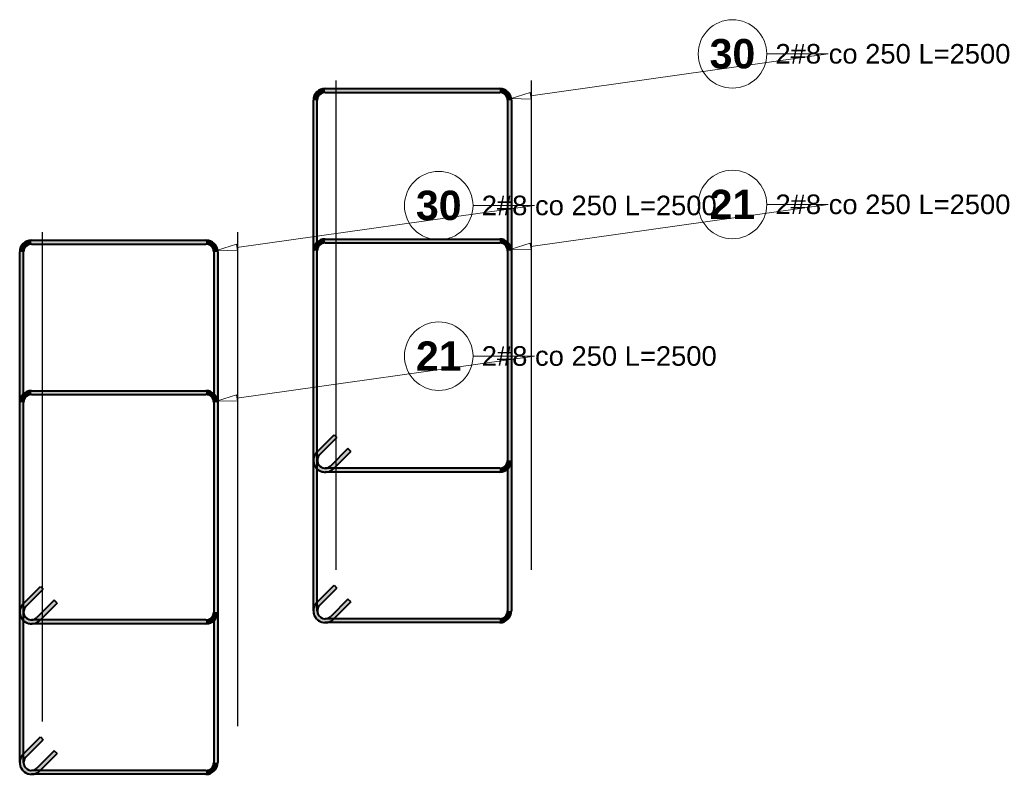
# Model space of a CAD drawing. Extents: x 40861 to 114399, y -71497 to -5875.
# Tile 42 of 45: x 104214 to 106225, y -16765 to -15222. Entities that reach past the tile are written whole.
import ezdxf

# ---------------------------------------------------------------- set-up
doc = ezdxf.new("R2010")
doc.units = 0
doc.header["$LTSCALE"] = 10
doc.header["$MEASUREMENT"] = 0
doc.layers.add('RCAD_kształt pręta', color=7, linetype='Continuous')
doc.layers.add('RCAD_opis kształtu pręta', color=7, linetype='Continuous')
doc.styles.add('style1', font='arial.ttf')
doc.styles.add('style3', font='arialbd.ttf')

msp = doc.modelspace()

# ---------------------------------------------------------------- hatches: boundary and pattern name
at = {"layer": 'RCAD_kształt pręta', "lineweight": 40, "true_color": 0x919191}
h = msp.add_hatch(color=252, dxfattribs=at)
edge = h.paths.add_edge_path(flags=0)
edge.add_line((104838.04874, -15363.03847), (104838.04874, -15371.03847))
edge.add_arc((104838.04874, -15387.03847), 16, 90, 180)
edge.add_line((104822.04874, -15387.03847), (104814.04874, -15387.03847))
edge.add_arc((104838.04874, -15387.03847), 24, 450, 540, ccw=False)
for points in [[(104838.04874, -15371.03847), (104838.04874, -15363.03847), (105194.59205, -15363.03847), (105194.59205, -15371.03847)], [(104822.04874, -16123.21401), (104814.04874, -16123.21401), (104814.04874, -15387.03847), (104822.04874, -15387.03847)], [(105210.59205, -15387.03847), (105218.59205, -15387.03847), (105218.59205, -16123.21401), (105210.59205, -16123.21401)], [(104238.04874, -15681.03847), (104238.04874, -15673.03847), (104594.59205, -15673.03847), (104594.59205, -15681.03847)], [(104838.04874, -15678.72679), (104838.04874, -15670.72679), (105194.59205, -15670.72679), (105194.59205, -15678.72679)], [(104222.04874, -16433.21401), (104214.04874, -16433.21401), (104214.04874, -15697.03847), (104222.04874, -15697.03847)], [(104610.59205, -15697.03847), (104618.59205, -15697.03847), (104618.59205, -16433.21401), (104610.59205, -16433.21401)], [(104822.04874, -16430.90234), (104814.04874, -16430.90234), (104814.04874, -15694.72679), (104822.04874, -15694.72679)], [(105210.59205, -15694.72679), (105218.59205, -15694.72679), (105218.59205, -16430.90234), (105210.59205, -16430.90234)], [(104238.04874, -15988.72679), (104238.04874, -15980.72679), (104594.59205, -15980.72679), (104594.59205, -15988.72679)], [(104222.04874, -16740.90234), (104214.04874, -16740.90234), (104214.04874, -16004.72679), (104222.04874, -16004.72679)], [(104610.59205, -16004.72679), (104618.59205, -16004.72679), (104618.59205, -16740.90234), (104610.59205, -16740.90234)], [(104826.73503, -16111.90031), (104821.07818, -16106.24345), (104856.43352, -16070.88811), (104862.09037, -16076.54497)], [(104884.71779, -16099.17238), (104890.37464, -16104.82924), (104855.0193, -16140.18458), (104849.36245, -16134.52772)], [(105194.59205, -16139.21401), (105194.59205, -16147.21401), (104838.04874, -16147.21401), (104838.04874, -16139.21401)], [(104226.73503, -16421.90031), (104221.07818, -16416.24345), (104256.43352, -16380.88811), (104262.09037, -16386.54497)], [(104826.73503, -16419.58863), (104821.07818, -16413.93178), (104856.43352, -16378.57644), (104862.09037, -16384.23329)], [(104284.71779, -16409.17238), (104290.37464, -16414.82924), (104255.0193, -16450.18458), (104249.36245, -16444.52772)], [(104884.71779, -16406.86071), (104890.37464, -16412.51757), (104855.0193, -16447.8729), (104849.36245, -16442.21605)], [(104594.59205, -16449.21401), (104594.59205, -16457.21401), (104238.04874, -16457.21401), (104238.04874, -16449.21401)], [(105194.59205, -16446.90234), (105194.59205, -16454.90234), (104838.04874, -16454.90234), (104838.04874, -16446.90234)], [(104226.73503, -16729.58863), (104221.07818, -16723.93178), (104256.43352, -16688.57644), (104262.09037, -16694.23329)], [(104284.71779, -16716.86071), (104290.37464, -16722.51757), (104255.0193, -16757.8729), (104249.36245, -16752.21605)], [(104594.59205, -16756.90234), (104594.59205, -16764.90234), (104238.04874, -16764.90234), (104238.04874, -16756.90234)]]:
    msp.add_hatch(color=252, dxfattribs=at).paths.add_polyline_path(points, flags=0)
h = msp.add_hatch(color=252, dxfattribs=at)
edge = h.paths.add_edge_path(flags=0)
edge.add_line((105218.59205, -15387.03847), (105210.59205, -15387.03847))
edge.add_arc((105194.59205, -15387.03847), 16, 0, 90)
edge.add_line((105194.59205, -15371.03847), (105194.59205, -15363.03847))
edge.add_arc((105194.59205, -15387.03847), 24, 360, 450, ccw=False)
h = msp.add_hatch(color=252, dxfattribs=at)
edge = h.paths.add_edge_path(flags=0)
edge.add_line((104238.04874, -15673.03847), (104238.04874, -15681.03847))
edge.add_arc((104238.04874, -15697.03847), 16, 90, 180)
edge.add_line((104222.04874, -15697.03847), (104214.04874, -15697.03847))
edge.add_arc((104238.04874, -15697.03847), 24, 450, 540, ccw=False)
h = msp.add_hatch(color=252, dxfattribs=at)
edge = h.paths.add_edge_path(flags=0)
edge.add_line((104618.59205, -15697.03847), (104610.59205, -15697.03847))
edge.add_arc((104594.59205, -15697.03847), 16, 0, 90)
edge.add_line((104594.59205, -15681.03847), (104594.59205, -15673.03847))
edge.add_arc((104594.59205, -15697.03847), 24, 360, 450, ccw=False)
h = msp.add_hatch(color=252, dxfattribs=at)
edge = h.paths.add_edge_path(flags=0)
edge.add_line((104838.04874, -15670.72679), (104838.04874, -15678.72679))
edge.add_arc((104838.04874, -15694.72679), 16, 90, 180)
edge.add_line((104822.04874, -15694.72679), (104814.04874, -15694.72679))
edge.add_arc((104838.04874, -15694.72679), 24, 450, 540, ccw=False)
h = msp.add_hatch(color=252, dxfattribs=at)
edge = h.paths.add_edge_path(flags=0)
edge.add_line((105218.59205, -15694.72679), (105210.59205, -15694.72679))
edge.add_arc((105194.59205, -15694.72679), 16, 0, 90)
edge.add_line((105194.59205, -15678.72679), (105194.59205, -15670.72679))
edge.add_arc((105194.59205, -15694.72679), 24, 360, 450, ccw=False)
h = msp.add_hatch(color=252, dxfattribs=at)
edge = h.paths.add_edge_path(flags=0)
edge.add_line((104238.04874, -15980.72679), (104238.04874, -15988.72679))
edge.add_arc((104238.04874, -16004.72679), 16, 90, 180)
edge.add_line((104222.04874, -16004.72679), (104214.04874, -16004.72679))
edge.add_arc((104238.04874, -16004.72679), 24, 450, 540, ccw=False)
h = msp.add_hatch(color=252, dxfattribs=at)
edge = h.paths.add_edge_path(flags=0)
edge.add_line((104618.59205, -16004.72679), (104610.59205, -16004.72679))
edge.add_arc((104594.59205, -16004.72679), 16, 0, 90)
edge.add_line((104594.59205, -15988.72679), (104594.59205, -15980.72679))
edge.add_arc((104594.59205, -16004.72679), 24, 360, 450, ccw=False)
h = msp.add_hatch(color=252, dxfattribs=at)
edge = h.paths.add_edge_path(flags=0)
edge.add_line((104821.07818, -16106.24345), (104826.73503, -16111.90031))
edge.add_arc((104838.04874, -16123.21401), 16, -225, -90)
edge.add_line((104838.04874, -16139.21401), (104838.04874, -16147.21401))
edge.add_arc((104838.04874, -16123.21401), 24, 135, 270, ccw=False)
h = msp.add_hatch(color=252, dxfattribs=at)
edge = h.paths.add_edge_path(flags=0)
edge.add_line((104814.04874, -16123.21401), (104822.04874, -16123.21401))
edge.add_arc((104838.04874, -16123.21401), 16, -180, -45)
edge.add_line((104849.36245, -16134.52772), (104855.0193, -16140.18458))
edge.add_arc((104838.04874, -16123.21401), 24, 180, 315, ccw=False)
h = msp.add_hatch(color=252, dxfattribs=at)
edge = h.paths.add_edge_path(flags=0)
edge.add_line((105194.59205, -16147.21401), (105194.59205, -16139.21401))
edge.add_arc((105194.59205, -16123.21401), 16, -90, 0)
edge.add_line((105210.59205, -16123.21401), (105218.59205, -16123.21401))
edge.add_arc((105194.59205, -16123.21401), 24, 270, 360, ccw=False)
h = msp.add_hatch(color=252, dxfattribs=at)
edge = h.paths.add_edge_path(flags=0)
edge.add_line((104221.07818, -16416.24345), (104226.73503, -16421.90031))
edge.add_arc((104238.04874, -16433.21401), 16, -225, -90)
edge.add_line((104238.04874, -16449.21401), (104238.04874, -16457.21401))
edge.add_arc((104238.04874, -16433.21401), 24, 135, 270, ccw=False)
h = msp.add_hatch(color=252, dxfattribs=at)
edge = h.paths.add_edge_path(flags=0)
edge.add_line((104214.04874, -16433.21401), (104222.04874, -16433.21401))
edge.add_arc((104238.04874, -16433.21401), 16, -180, -45)
edge.add_line((104249.36245, -16444.52772), (104255.0193, -16450.18458))
edge.add_arc((104238.04874, -16433.21401), 24, 180, 315, ccw=False)
h = msp.add_hatch(color=252, dxfattribs=at)
edge = h.paths.add_edge_path(flags=0)
edge.add_line((104594.59205, -16457.21401), (104594.59205, -16449.21401))
edge.add_arc((104594.59205, -16433.21401), 16, -90, 0)
edge.add_line((104610.59205, -16433.21401), (104618.59205, -16433.21401))
edge.add_arc((104594.59205, -16433.21401), 24, 270, 360, ccw=False)
h = msp.add_hatch(color=252, dxfattribs=at)
edge = h.paths.add_edge_path(flags=0)
edge.add_line((104821.07818, -16413.93178), (104826.73503, -16419.58863))
edge.add_arc((104838.04874, -16430.90234), 16, -225, -90)
edge.add_line((104838.04874, -16446.90234), (104838.04874, -16454.90234))
edge.add_arc((104838.04874, -16430.90234), 24, 135, 270, ccw=False)
h = msp.add_hatch(color=252, dxfattribs=at)
edge = h.paths.add_edge_path(flags=0)
edge.add_line((104814.04874, -16430.90234), (104822.04874, -16430.90234))
edge.add_arc((104838.04874, -16430.90234), 16, -180, -45)
edge.add_line((104849.36245, -16442.21605), (104855.0193, -16447.8729))
edge.add_arc((104838.04874, -16430.90234), 24, 180, 315, ccw=False)
h = msp.add_hatch(color=252, dxfattribs=at)
edge = h.paths.add_edge_path(flags=0)
edge.add_line((105194.59205, -16454.90234), (105194.59205, -16446.90234))
edge.add_arc((105194.59205, -16430.90234), 16, -90, 0)
edge.add_line((105210.59205, -16430.90234), (105218.59205, -16430.90234))
edge.add_arc((105194.59205, -16430.90234), 24, 270, 360, ccw=False)
h = msp.add_hatch(color=252, dxfattribs=at)
edge = h.paths.add_edge_path(flags=0)
edge.add_line((104221.07818, -16723.93178), (104226.73503, -16729.58863))
edge.add_arc((104238.04874, -16740.90234), 16, -225, -90)
edge.add_line((104238.04874, -16756.90234), (104238.04874, -16764.90234))
edge.add_arc((104238.04874, -16740.90234), 24, 135, 270, ccw=False)
h = msp.add_hatch(color=252, dxfattribs=at)
edge = h.paths.add_edge_path(flags=0)
edge.add_line((104214.04874, -16740.90234), (104222.04874, -16740.90234))
edge.add_arc((104238.04874, -16740.90234), 16, -180, -45)
edge.add_line((104249.36245, -16752.21605), (104255.0193, -16757.8729))
edge.add_arc((104238.04874, -16740.90234), 24, 180, 315, ccw=False)
h = msp.add_hatch(color=252, dxfattribs=at)
edge = h.paths.add_edge_path(flags=0)
edge.add_line((104594.59205, -16764.90234), (104594.59205, -16756.90234))
edge.add_arc((104594.59205, -16740.90234), 16, -90, 0)
edge.add_line((104610.59205, -16740.90234), (104618.59205, -16740.90234))
edge.add_arc((104594.59205, -16740.90234), 24, 270, 360, ccw=False)

# ---------------------------------------------------------------- linework, layer by layer
for points in [[(104859.63378, -15346.73076), (104859.63378, -16346.73076)], [(105259.63378, -16346.73076), (105259.63378, -15346.73076)], [(104259.63378, -15656.73076), (104259.63378, -16656.73076)], [(104659.63378, -16656.73076), (104659.63378, -15656.73076)], [(104659.63378, -16666.73076), (104659.63378, -15666.73076)]]:
    msp.add_lwpolyline(points)
at = {"layer": 'RCAD_kształt pręta', "color": 4, "lineweight": 40}
for p, q in [((104838.04874, -15363.03847), (105194.59205, -15363.03847)), ((104814.04874, -16123.21401), (104814.04874, -15387.03847)), ((104822.04874, -16123.21401), (104822.04874, -15387.03847)), ((104838.04874, -15371.03847), (105194.59205, -15371.03847)), ((105210.59205, -15387.03847), (105210.59205, -16123.21401)), ((105218.59205, -15387.03847), (105218.59205, -16123.21401)), ((104238.04874, -15673.03847), (104594.59205, -15673.03847)), ((104238.04874, -15681.03847), (104594.59205, -15681.03847)), ((104838.04874, -15670.72679), (105194.59205, -15670.72679)), ((104838.04874, -15678.72679), (105194.59205, -15678.72679)), ((104214.04874, -16433.21401), (104214.04874, -15697.03847)), ((104222.04874, -16433.21401), (104222.04874, -15697.03847)), ((104610.59205, -15697.03847), (104610.59205, -16433.21401)), ((104618.59205, -15697.03847), (104618.59205, -16433.21401)), ((104814.04874, -16430.90234), (104814.04874, -15694.72679)), ((104822.04874, -16430.90234), (104822.04874, -15694.72679)), ((105210.59205, -15694.72679), (105210.59205, -16430.90234)), ((105218.59205, -15694.72679), (105218.59205, -16430.90234)), ((104238.04874, -15980.72679), (104594.59205, -15980.72679)), ((104238.04874, -15988.72679), (104594.59205, -15988.72679)), ((104214.04874, -16740.90234), (104214.04874, -16004.72679)), ((104222.04874, -16740.90234), (104222.04874, -16004.72679)), ((104610.59205, -16004.72679), (104610.59205, -16740.90234)), ((104618.59205, -16004.72679), (104618.59205, -16740.90234)), ((104821.07818, -16106.24345), (104856.43352, -16070.88811)), ((104856.43352, -16070.88811), (104862.09037, -16076.54497)), ((104826.73503, -16111.90031), (104862.09037, -16076.54497)), ((104884.71779, -16099.17238), (104849.36245, -16134.52772)), ((104890.37464, -16104.82924), (104855.0193, -16140.18458)), ((104890.37464, -16104.82924), (104884.71779, -16099.17238)), ((105194.59205, -16139.21401), (104838.04874, -16139.21401)), ((105194.59205, -16147.21401), (104838.04874, -16147.21401)), ((104221.07818, -16416.24345), (104256.43352, -16380.88811)), ((104226.73503, -16421.90031), (104262.09037, -16386.54497)), ((104256.43352, -16380.88811), (104262.09037, -16386.54497)), ((104821.07818, -16413.93178), (104856.43352, -16378.57644)), ((104826.73503, -16419.58863), (104862.09037, -16384.23329)), ((104856.43352, -16378.57644), (104862.09037, -16384.23329)), ((104284.71779, -16409.17238), (104249.36245, -16444.52772)), ((104290.37464, -16414.82924), (104284.71779, -16409.17238)), ((104884.71779, -16406.86071), (104849.36245, -16442.21605)), ((104890.37464, -16412.51757), (104855.0193, -16447.8729)), ((104890.37464, -16412.51757), (104884.71779, -16406.86071)), ((104290.37464, -16414.82924), (104255.0193, -16450.18458)), ((104594.59205, -16449.21401), (104238.04874, -16449.21401)), ((105194.59205, -16446.90234), (104838.04874, -16446.90234)), ((104594.59205, -16457.21401), (104238.04874, -16457.21401)), ((105194.59205, -16454.90234), (104838.04874, -16454.90234)), ((104221.07818, -16723.93178), (104256.43352, -16688.57644)), ((104226.73503, -16729.58863), (104262.09037, -16694.23329)), ((104256.43352, -16688.57644), (104262.09037, -16694.23329)), ((104284.71779, -16716.86071), (104249.36245, -16752.21605)), ((104290.37464, -16722.51757), (104255.0193, -16757.8729)), ((104290.37464, -16722.51757), (104284.71779, -16716.86071)), ((104594.59205, -16756.90234), (104238.04874, -16756.90234)), ((104594.59205, -16764.90234), (104238.04874, -16764.90234))]:
    msp.add_line(p, q, dxfattribs=at)
for centre, radius, start, end in [((104838.04874, -15387.03847), 24, 90, 180), ((105194.59205, -15387.03847), 24, 0, 90), ((104838.04874, -15387.03847), 16, 90, 180), ((105194.59205, -15387.03847), 16, 0, 90), ((104238.04874, -15697.03847), 24, 90, 180), ((104238.04874, -15697.03847), 16, 90, 180), ((104594.59205, -15697.03847), 24, 0, 90), ((104594.59205, -15697.03847), 16, 0, 90), ((104838.04874, -15694.72679), 24, 90, 180), ((104838.04874, -15694.72679), 16, 90, 180), ((105194.59205, -15694.72679), 24, 0, 90), ((105194.59205, -15694.72679), 16, 0, 90), ((104238.04874, -16004.72679), 24, 90, 180), ((104238.04874, -16004.72679), 16, 90, 180), ((104594.59205, -16004.72679), 24, 0, 90), ((104594.59205, -16004.72679), 16, 0, 90), ((104838.04874, -16123.21401), 24, 135, 270), ((104838.04874, -16123.21401), 24, 180, 315), ((104838.04874, -16123.21401), 16, 135, 270), ((104838.04874, -16123.21401), 16, 180, 315), ((105194.59205, -16123.21401), 16, 270, 0), ((105194.59205, -16123.21401), 24, 270, 0), ((104238.04874, -16433.21401), 24, 135, 270), ((104238.04874, -16433.21401), 24, 180, 315), ((104238.04874, -16433.21401), 16, 135, 270), ((104238.04874, -16433.21401), 16, 180, 315), ((104594.59205, -16433.21401), 16, 270, 0), ((104594.59205, -16433.21401), 24, 270, 0), ((104838.04874, -16430.90234), 24, 135, 270), ((104838.04874, -16430.90234), 24, 180, 315), ((104838.04874, -16430.90234), 16, 135, 270), ((104838.04874, -16430.90234), 16, 180, 315), ((105194.59205, -16430.90234), 16, 270, 0), ((105194.59205, -16430.90234), 24, 270, 0), ((104238.04874, -16740.90234), 24, 135, 270), ((104238.04874, -16740.90234), 16, 135, 270), ((104238.04874, -16740.90234), 24, 180, 315), ((104238.04874, -16740.90234), 16, 180, 315), ((104594.59205, -16740.90234), 16, 270, 0), ((104594.59205, -16740.90234), 24, 270, 0)]:
    msp.add_arc(centre, radius, start, end, dxfattribs=at)
at = {"layer": 'RCAD_opis kształtu pręta', "color": 8, "lineweight": 0}
for p, q in [((105865.87511, -15292.41377), (105257.96553, -15378.10528)), ((105865.87511, -15292.41377), (105740.10877, -15292.41377)), ((105218.3571, -15383.68852), (105257.03499, -15371.50388)), ((105258.89607, -15384.70668), (105218.3571, -15383.68852)), ((105258.89607, -15384.70668), (105257.03499, -15371.50388)), ((105265.87511, -15602.41377), (104657.96553, -15688.10528)), ((105265.87511, -15602.41377), (105140.10877, -15602.41377)), ((105865.87511, -15600.1021), (105257.96553, -15685.79361)), ((105865.87511, -15600.1021), (105740.10877, -15600.1021)), ((104618.3571, -15693.68852), (104657.03499, -15681.50388)), ((104658.89607, -15694.70668), (104657.03499, -15681.50388)), ((105218.3571, -15691.37685), (105257.03499, -15679.1922)), ((105258.89607, -15692.39501), (105257.03499, -15679.1922)), ((104658.89607, -15694.70668), (104618.3571, -15693.68852)), ((105258.89607, -15692.39501), (105218.3571, -15691.37685)), ((105265.87511, -15910.1021), (104657.96553, -15995.79361)), ((105265.87511, -15910.1021), (105140.10877, -15910.1021)), ((104618.3571, -16001.37685), (104657.03499, -15989.1922)), ((104658.89607, -16002.39501), (104657.03499, -15989.1922)), ((104658.89607, -16002.39501), (104618.3571, -16001.37685))]:
    msp.add_line(p, q, dxfattribs=at)
for centre in [(105670.10877, -15292.41377), (105070.10877, -15602.41377), (105670.10877, -15600.1021), (105070.10877, -15910.1021)]:
    msp.add_circle(centre, 70, dxfattribs=at)

# ---------------------------------------------------------------- texts
at = {"layer": 'RCAD_opis kształtu pręta', "color": 1, "lineweight": 40, "attachment_point": 5}
for s, insert, char_height, style in [('30', (105670.10877, -15292.41377), 60, 'style3'), ('2#8 co 250 L=2500', (105997.99417, -15292.41377), 40, 'style1'), ('30', (105070.10877, -15602.41377), 60, 'style3'), ('21', (105670.10877, -15600.1021), 60, 'style3'), ('2#8 co 250 L=2500', (105397.99417, -15602.41377), 40, 'style1'), ('2#8 co 250 L=2500', (105997.99417, -15600.1021), 40, 'style1'), ('21', (105070.10877, -15910.1021), 60, 'style3'), ('2#8 co 250 L=2500', (105397.99417, -15910.1021), 40, 'style1')]:
    msp.add_mtext(s, dxfattribs=dict(at, insert=insert, char_height=char_height, style=style))

doc.saveas('drawing.dxf')
